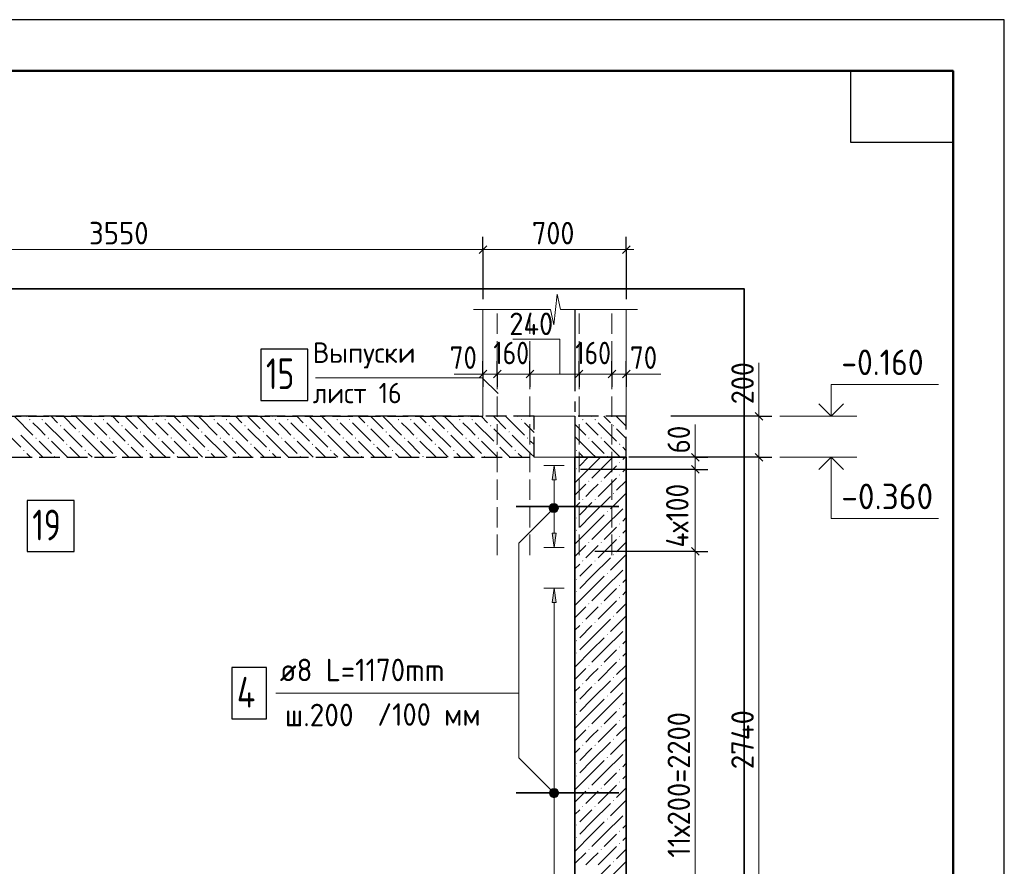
# Model space of a CAD drawing. Header units: millimetres. Extents: x 0 to 50400, y 0 to 35640.
# Tile 21 of 21: x 38859 to 50400, y 25717 to 35640. Entities that reach past the tile are written whole.
import ezdxf

# ---------------------------------------------------------------- set-up
doc = ezdxf.new("R2010")
doc.units = ezdxf.units.MM
doc.linetypes.add('______2', pattern=[324, 240, -84])
doc.linetypes.add('______5', pattern=[1320, 960, -120, 120, -120])
for name, color, linetype, lineweight in [('Standard', 7, 'Continuous', 25), ('Выпуски арматуры Г-обр.', 52, 'Continuous', 25), ('Высотные отметки', 7, 'Continuous', 25), ('ЖБ Перекрытие верхний уровень', 7, 'Continuous', 35), ('ЖБ Пилон', 7, 'Continuous', 35), ('ЖБ Стена верхний уровень', 7, 'Continuous', 35), ('Позиционная метка линия выноска', 7, 'Continuous', 13), ('Позиционная метка номер позиции', 7, 'Continuous', 13), ('Примечания', 7, 'Continuous', 13), ('Размерная линия_ общее', 7, 'Continuous', 13)]:
    doc.layers.add(name, color=color, linetype=linetype, lineweight=lineweight)
doc.layers.add('Оси', color=7, linetype='______5', true_color=0x656565)
doc.layers.add('Стена обрамление П-обр.', color=7, linetype='Continuous', true_color=0xa0a0a0)
doc.layers.add('Размерная выноска', color=7, linetype='Continuous')
doc.styles.add('ISOCPEUR', font='txt')

msp = doc.modelspace()

# ---------------------------------------------------------------- hatches: boundary and pattern name
at = {"layer": 'ЖБ Перекрытие верхний уровень', "linetype": 'Continuous', "lineweight": 18, "transparency": 33554687}
for points in [[(38972, 30952), (38979, 30959), (38987, 30952), (38979, 30944)], [(39116, 30952), (39123, 30959), (39131, 30952), (39123, 30944)], [(39692, 30952), (39699, 30959), (39707, 30952), (39699, 30944)], [(39836, 30952), (39843, 30959), (39851, 30952), (39843, 30944)], [(40412, 30952), (40419, 30959), (40427, 30952), (40419, 30944)], [(40556, 30952), (40563, 30959), (40571, 30952), (40563, 30944)], [(41132, 30952), (41139, 30959), (41147, 30952), (41139, 30944)], [(41276, 30952), (41283, 30959), (41291, 30952), (41283, 30944)], [(41852, 30952), (41859, 30959), (41867, 30952), (41859, 30944)], [(41996, 30952), (42003, 30959), (42011, 30952), (42003, 30944)], [(42572, 30952), (42579, 30959), (42587, 30952), (42579, 30944)], [(42716, 30952), (42723, 30959), (42731, 30952), (42723, 30944)], [(43292, 30952), (43299, 30959), (43307, 30952), (43299, 30944)], [(43436, 30952), (43443, 30959), (43451, 30952), (43443, 30944)], [(44012, 30952), (44019, 30959), (44027, 30952), (44019, 30944)], [(44156, 30952), (44163, 30959), (44171, 30952), (44163, 30944)], [(44732, 30952), (44739, 30959), (44747, 30952), (44739, 30944)], [(44876, 30952), (44883, 30959), (44888, 30955), (44888, 30949), (44883, 30944)], [(45452, 30952), (45459, 30959), (45467, 30952), (45459, 30944)], [(45596, 30952), (45603, 30959), (45611, 30952), (45603, 30944)], [(39332, 30880), (39339, 30887), (39347, 30880), (39339, 30872)], [(39548, 30808), (39555, 30815), (39563, 30808), (39555, 30800)], [(40052, 30880), (40059, 30887), (40067, 30880), (40059, 30872)], [(40268, 30808), (40275, 30815), (40283, 30808), (40275, 30800)], [(40772, 30880), (40779, 30887), (40787, 30880), (40779, 30872)], [(40988, 30808), (40995, 30815), (41003, 30808), (40995, 30800)], [(41492, 30880), (41499, 30887), (41507, 30880), (41499, 30872)], [(41708, 30808), (41715, 30815), (41723, 30808), (41715, 30800)], [(42212, 30880), (42219, 30887), (42227, 30880), (42219, 30872)], [(42428, 30808), (42435, 30815), (42443, 30808), (42435, 30800)], [(42932, 30880), (42939, 30887), (42947, 30880), (42939, 30872)], [(43148, 30808), (43155, 30815), (43163, 30808), (43155, 30800)], [(43652, 30880), (43659, 30887), (43667, 30880), (43659, 30872)], [(43868, 30808), (43875, 30815), (43883, 30808), (43875, 30800)], [(44372, 30880), (44379, 30887), (44387, 30880), (44379, 30872)], [(44588, 30808), (44595, 30815), (44603, 30808), (44595, 30800)], [(45812, 30880), (45819, 30887), (45827, 30880), (45819, 30872)], [(39044, 30736), (39051, 30743), (39059, 30736), (39051, 30728)], [(39188, 30736), (39195, 30743), (39203, 30736), (39195, 30728)], [(39764, 30736), (39771, 30743), (39779, 30736), (39771, 30728)], [(39908, 30736), (39915, 30743), (39923, 30736), (39915, 30728)], [(40484, 30736), (40491, 30743), (40499, 30736), (40491, 30728)], [(40628, 30736), (40635, 30743), (40643, 30736), (40635, 30728)], [(41204, 30736), (41211, 30743), (41219, 30736), (41211, 30728)], [(41348, 30736), (41355, 30743), (41363, 30736), (41355, 30728)], [(41924, 30736), (41931, 30743), (41939, 30736), (41931, 30728)], [(42068, 30736), (42075, 30743), (42083, 30736), (42075, 30728)], [(42644, 30736), (42651, 30743), (42659, 30736), (42651, 30728)], [(42788, 30736), (42795, 30743), (42803, 30736), (42795, 30728)], [(43364, 30736), (43371, 30743), (43379, 30736), (43371, 30728)], [(43508, 30736), (43515, 30743), (43523, 30736), (43515, 30728)], [(44084, 30736), (44091, 30743), (44099, 30736), (44091, 30728)], [(44228, 30736), (44235, 30743), (44243, 30736), (44235, 30728)], [(44804, 30736), (44811, 30743), (44819, 30736), (44811, 30728)], [(45524, 30736), (45531, 30743), (45539, 30736), (45531, 30728)], [(45668, 30736), (45675, 30743), (45683, 30736), (45675, 30728)], [(38900, 30592), (38907, 30599), (38915, 30592), (38907, 30584)], [(39404, 30664), (39411, 30671), (39419, 30664), (39411, 30656)], [(39620, 30592), (39627, 30599), (39635, 30592), (39627, 30584)], [(40124, 30664), (40131, 30671), (40139, 30664), (40131, 30656)], [(40340, 30592), (40347, 30599), (40355, 30592), (40347, 30584)], [(40844, 30664), (40851, 30671), (40859, 30664), (40851, 30656)], [(41060, 30592), (41067, 30599), (41075, 30592), (41067, 30584)], [(41564, 30664), (41571, 30671), (41579, 30664), (41571, 30656)], [(41780, 30592), (41787, 30599), (41795, 30592), (41787, 30584)], [(42284, 30664), (42291, 30671), (42299, 30664), (42291, 30656)], [(42500, 30592), (42507, 30599), (42515, 30592), (42507, 30584)], [(43004, 30664), (43011, 30671), (43019, 30664), (43011, 30656)], [(43220, 30592), (43227, 30599), (43235, 30592), (43227, 30584)], [(43724, 30664), (43731, 30671), (43739, 30664), (43731, 30656)], [(43940, 30592), (43947, 30599), (43955, 30592), (43947, 30584)], [(44444, 30664), (44451, 30671), (44459, 30664), (44451, 30656)], [(44660, 30592), (44667, 30599), (44675, 30592), (44667, 30584)], [(45380, 30592), (45387, 30599), (45395, 30592), (45387, 30584)], [(45884, 30664), (45891, 30671), (45899, 30664), (45891, 30656)], [(39260, 30520), (39267, 30527), (39275, 30520), (39268, 30512), (39267, 30512)], [(39980, 30520), (39987, 30527), (39995, 30520), (39988, 30512), (39987, 30512)], [(40700, 30520), (40707, 30527), (40715, 30520), (40708, 30512), (40707, 30512)], [(41420, 30520), (41427, 30527), (41435, 30520), (41428, 30512), (41427, 30512)], [(42140, 30520), (42147, 30527), (42155, 30520), (42148, 30512), (42147, 30512)], [(42860, 30520), (42867, 30527), (42875, 30520), (42868, 30512), (42867, 30512)], [(43580, 30520), (43587, 30527), (43595, 30520), (43588, 30512), (43587, 30512)], [(44300, 30520), (44307, 30527), (44315, 30520), (44308, 30512), (44307, 30512)], [(45740, 30520), (45747, 30527), (45755, 30520), (45748, 30512), (45747, 30512)]]:
    msp.add_hatch(color=7, dxfattribs=at).paths.add_polyline_path(points, flags=16)
at = {"layer": 'ЖБ Стена верхний уровень', "linetype": 'Continuous', "lineweight": 18, "transparency": 33554687}
for points in [[(45381, 30376), (45387, 30382), (45393, 30376), (45387, 30370)], [(45885, 30448), (45891, 30454), (45897, 30448), (45891, 30442)], [(45525, 30232), (45531, 30238), (45537, 30232), (45531, 30226)], [(45669, 30232), (45675, 30238), (45681, 30232), (45675, 30226)], [(45885, 30304), (45891, 30310), (45897, 30304), (45891, 30298)], [(45453, 30016), (45459, 30022), (45465, 30016), (45459, 30010)], [(45597, 30016), (45603, 30022), (45609, 30016), (45603, 30010)], [(45813, 30088), (45819, 30094), (45825, 30088), (45819, 30082)], [(45957, 29944), (45963, 29950), (45968, 29945), (45968, 29942), (45963, 29938)], [(45381, 29800), (45387, 29806), (45393, 29800), (45387, 29794)], [(45741, 29872), (45747, 29878), (45753, 29872), (45747, 29866)], [(45381, 29656), (45387, 29662), (45393, 29656), (45387, 29650)], [(45885, 29728), (45891, 29734), (45897, 29728), (45891, 29722)], [(45885, 29584), (45891, 29590), (45897, 29584), (45891, 29578)], [(45525, 29512), (45531, 29518), (45537, 29512), (45531, 29506)], [(45669, 29512), (45675, 29518), (45681, 29512), (45675, 29506)], [(45813, 29368), (45819, 29374), (45825, 29368), (45819, 29362)], [(45453, 29296), (45459, 29302), (45465, 29296), (45459, 29290)], [(45597, 29296), (45603, 29302), (45609, 29296), (45603, 29290)], [(45957, 29224), (45963, 29230), (45968, 29225), (45968, 29222), (45963, 29218)], [(45381, 29080), (45387, 29086), (45393, 29080), (45387, 29074)], [(45741, 29152), (45747, 29158), (45753, 29152), (45747, 29146)], [(45885, 29008), (45891, 29014), (45897, 29008), (45891, 29002)], [(45381, 28936), (45387, 28942), (45393, 28936), (45387, 28930)], [(45885, 28864), (45891, 28870), (45897, 28864), (45891, 28858)], [(45525, 28792), (45531, 28798), (45537, 28792), (45531, 28786)], [(45669, 28792), (45675, 28798), (45681, 28792), (45675, 28786)], [(45813, 28648), (45819, 28654), (45825, 28648), (45819, 28642)], [(45453, 28576), (45459, 28582), (45465, 28576), (45459, 28570)], [(45597, 28576), (45603, 28582), (45609, 28576), (45603, 28570)], [(45957, 28504), (45963, 28510), (45968, 28505), (45968, 28502), (45963, 28498)], [(45741, 28432), (45747, 28438), (45753, 28432), (45747, 28426)], [(45381, 28360), (45387, 28366), (45393, 28360), (45387, 28354)], [(45885, 28288), (45891, 28294), (45897, 28288), (45891, 28282)], [(45381, 28216), (45387, 28222), (45393, 28216), (45387, 28210)], [(45525, 28072), (45531, 28078), (45537, 28072), (45531, 28066)], [(45669, 28072), (45675, 28078), (45681, 28072), (45675, 28066)], [(45885, 28144), (45891, 28150), (45897, 28144), (45891, 28138)], [(45813, 27928), (45819, 27934), (45825, 27928), (45819, 27922)], [(45453, 27856), (45459, 27862), (45465, 27856), (45459, 27850)], [(45597, 27856), (45603, 27862), (45609, 27856), (45603, 27850)], [(45741, 27712), (45747, 27718), (45753, 27712), (45747, 27706)], [(45957, 27784), (45963, 27790), (45968, 27785), (45968, 27782), (45963, 27778)], [(45381, 27640), (45387, 27646), (45393, 27640), (45387, 27634)], [(45381, 27496), (45387, 27502), (45393, 27496), (45387, 27490)], [(45885, 27568), (45891, 27574), (45897, 27568), (45891, 27562)], [(45525, 27352), (45531, 27358), (45537, 27352), (45531, 27346)], [(45669, 27352), (45675, 27358), (45681, 27352), (45675, 27346)], [(45885, 27424), (45891, 27430), (45897, 27424), (45891, 27418)], [(45453, 27136), (45459, 27142), (45465, 27136), (45459, 27130)], [(45597, 27136), (45603, 27142), (45609, 27136), (45603, 27130)], [(45813, 27208), (45819, 27214), (45825, 27208), (45819, 27202)], [(45957, 27064), (45963, 27070), (45968, 27065), (45968, 27062), (45963, 27058)], [(45381, 26920), (45387, 26926), (45393, 26920), (45387, 26914)], [(45741, 26992), (45747, 26998), (45753, 26992), (45747, 26986)], [(45381, 26776), (45387, 26782), (45393, 26776), (45387, 26770)], [(45885, 26848), (45891, 26854), (45897, 26848), (45891, 26842)], [(45885, 26704), (45891, 26710), (45897, 26704), (45891, 26698)], [(45525, 26632), (45531, 26638), (45537, 26632), (45531, 26626)], [(45669, 26632), (45675, 26638), (45681, 26632), (45675, 26626)], [(45813, 26488), (45819, 26494), (45825, 26488), (45819, 26482)], [(45453, 26416), (45459, 26422), (45465, 26416), (45459, 26410)], [(45597, 26416), (45603, 26422), (45609, 26416), (45603, 26410)], [(45957, 26344), (45963, 26350), (45968, 26345), (45968, 26342), (45963, 26338)], [(45381, 26200), (45387, 26206), (45393, 26200), (45387, 26194)], [(45741, 26272), (45747, 26278), (45753, 26272), (45747, 26266)], [(45885, 26128), (45891, 26134), (45897, 26128), (45891, 26122)], [(45381, 26056), (45387, 26062), (45393, 26056), (45387, 26050)], [(45885, 25984), (45891, 25990), (45897, 25984), (45891, 25978)], [(45525, 25912), (45531, 25918), (45537, 25912), (45531, 25906)], [(45669, 25912), (45675, 25918), (45681, 25912), (45675, 25906)], [(45813, 25768), (45819, 25774), (45825, 25768), (45819, 25762)]]:
    msp.add_hatch(color=7, dxfattribs=at).paths.add_polyline_path(points, flags=16)
at = {"layer": 'Позиционная метка линия выноска', "linetype": 'Continuous', "lineweight": 13, "transparency": 33554687}
for points in [[(45067, 29930), (45157, 29878), (45081, 29954)], [(45067, 29902), (45133, 29864), (45067, 29930)], [(45067, 29930), (45133, 29864), (45157, 29878)], [(45105, 29864), (45067, 29902), (45081, 29878)], [(45067, 29902), (45105, 29864), (45133, 29864)], [(45081, 29954), (45171, 29902), (45105, 29968)], [(45081, 29954), (45157, 29878), (45171, 29902)], [(45105, 29968), (45171, 29902), (45171, 29930)], [(45105, 29968), (45171, 29930), (45133, 29968)], [(45133, 29968), (45171, 29930), (45157, 29954)], [(45071, 26589), (45109, 26627), (45085, 26613)], [(45109, 26627), (45071, 26589), (45071, 26561)], [(45109, 26627), (45071, 26561), (45137, 26627)], [(45137, 26627), (45071, 26561), (45085, 26537)], [(45137, 26627), (45085, 26537), (45161, 26613)], [(45161, 26613), (45085, 26537), (45109, 26523)], [(45161, 26613), (45109, 26523), (45175, 26589)], [(45175, 26589), (45109, 26523), (45137, 26523)], [(45175, 26589), (45137, 26523), (45175, 26561)], [(45175, 26561), (45137, 26523), (45161, 26537)]]:
    msp.add_hatch(color=7, dxfattribs=at).paths.add_polyline_path(points)
at = {"layer": 'Стена обрамление П-обр.', "linetype": 'Continuous', "lineweight": 13, "transparency": 33554687}
for points in [[(45147, 30246), (45123, 30414), (45099, 30246)], [(45147, 28808), (45123, 28976), (45099, 28808)]]:
    msp.add_hatch(color=7, dxfattribs=at).paths.add_polyline_path(points)
msp.add_hatch(color=7, dxfattribs=at).paths.add_polyline_path([(45147, 29622), (45123, 29454), (45099, 29622)], flags=16)

# ---------------------------------------------------------------- linework, layer by layer
at = {"layer": 'Standard', "color": 7, "linetype": 'Continuous', "lineweight": -3, "transparency": 33554687}
for p, q in [((44288, 32946), (44288, 33096)), ((45968, 32946), (45968, 33096)), ((44288, 32946), (44288, 32796)), ((44288, 32946), (44288, 32364)), ((45968, 32946), (45968, 32796)), ((45968, 32946), (45968, 32364)), ((44288, 31487), (44288, 31637)), ((44456, 31487), (44456, 31637)), ((44840, 31487), (44840, 31637)), ((45416, 31487), (45416, 31637)), ((45800, 31487), (45800, 31637)), ((45968, 31487), (45968, 31637)), ((44288, 31487), (44288, 31337)), ((44456, 31487), (44456, 31337)), ((44456, 31487), (44456, 31375)), ((44840, 31487), (44840, 31337)), ((44840, 31487), (44840, 31487)), ((45416, 31487), (45416, 31337)), ((45416, 31487), (45416, 31487)), ((45800, 31487), (45800, 31337)), ((45800, 31487), (45800, 31487)), ((45968, 31487), (45968, 31337)), ((46777, 30512), (46627, 30512)), ((46777, 30512), (46927, 30512)), ((46777, 30368), (46627, 30368)), ((46777, 30368), (46927, 30368)), ((46777, 29408), (46627, 29408)), ((46777, 29408), (46927, 29408))]:
    msp.add_line(p, q, dxfattribs=at)
at = {"layer": 'Standard', "color": 7, "linetype": 'Continuous', "lineweight": 13, "transparency": 33554687}
for p, q in [((35768, 32946), (44288, 32946)), ((44288, 32946), (45968, 32946)), ((45968, 32946), (46058, 32946)), ((45120, 32064), (45159, 32424)), ((45159, 32424), (45197, 32244)), ((44180, 32244), (45082, 32244)), ((45082, 32244), (45120, 32064)), ((45197, 32244), (46100, 32244)), ((46100, 32244), (46100, 32244)), ((44288, 31487), (44198, 31487)), ((44288, 31487), (44456, 31487)), ((44456, 31487), (44840, 31487)), ((44840, 31487), (45416, 31487)), ((45416, 31487), (45800, 31487)), ((45800, 31487), (45968, 31487)), ((45968, 31487), (46058, 31487)), ((46777, 30512), (46777, 30602)), ((46777, 30368), (46777, 29408)), ((46777, 29408), (46777, 24128))]:
    msp.add_line(p, q, dxfattribs=at)
at = {"layer": 'Standard', "color": 7, "linetype": 'Continuous', "lineweight": 25, "transparency": 33554687}
for p, q in [((44243, 32901), (44333, 32991)), ((45923, 32901), (46013, 32991)), ((44243, 31442), (44333, 31532)), ((44411, 31442), (44501, 31532)), ((44795, 31442), (44885, 31532)), ((45371, 31442), (45461, 31532)), ((45755, 31442), (45845, 31532)), ((45923, 31442), (46013, 31532)), ((46732, 30557), (46822, 30467)), ((46732, 30413), (46822, 30323)), ((46732, 29453), (46822, 29363))]:
    msp.add_line(p, q, dxfattribs=at)
for points in [[(0, 0), (50400, 0), (50400, 35640), (0, 35640), (0, 0)], [(49800, 35040), (49800, 34200), (48600, 34200), (48600, 35040), (49800, 35040)]]:
    msp.add_lwpolyline(points, close=True, dxfattribs=at)
at = {"layer": 'Standard', "color": 7, "linetype": 'Continuous', "lineweight": 50, "transparency": 33554687}
msp.add_lwpolyline([(2400, 35040), (49800, 35040), (49800, 600), (2400, 600), (2400, 35040)], close=True, dxfattribs=at)
at = {"layer": 'Standard', "color": 254, "linetype": 'Continuous', "lineweight": 35, "true_color": 0xc4c4ff, "transparency": 33554687}
msp.add_lwpolyline([(32609, 22144), (47351, 22144), (47351, 32484), (32609, 32484)], dxfattribs=at)
at = {"layer": 'Standard', "color": 7, "linetype": 'Continuous', "lineweight": -3, "transparency": 33554687}
for points in [[(44288, 31487), (44288, 31508), (44288, 31508), (44288, 31523), (44288, 31523), (44288, 31553), (44288, 31553), (44288, 31630)], [(45968, 31487), (45968, 31508), (45968, 31508), (45968, 31630)], [(46777, 30512), (46757, 30512), (46757, 30512), (46757, 30512), (46757, 30512), (46757, 30512), (46757, 30512), (45999, 30512)], [(46777, 30368), (46757, 30368), (46757, 30368), (46757, 30368), (46757, 30368), (46754, 30368), (46754, 30368), (45432, 30368)], [(46777, 29408), (46757, 29408), (46757, 29408), (46757, 29408), (46757, 29408), (45601, 29408)]]:
    msp.add_lwpolyline(points, dxfattribs=at)
at = {"layer": 'Standard', "color": 7, "linetype": 'Continuous', "lineweight": 13, "transparency": 33554687}
msp.add_lwpolyline([(46777, 30512), (46777, 30478), (46777, 30478), (46777, 30368)], dxfattribs=at)
at = {"layer": 'Выпуски арматуры Г-обр.', "color": 7, "linetype": 'Continuous', "lineweight": 25, "transparency": 33554687}
for points in [[(41686, 31178), (42238, 31178), (42238, 31778), (41686, 31778), (41686, 31178)], [(38947, 29405), (39499, 29405), (39499, 30005), (38947, 30005), (38947, 29405)]]:
    msp.add_lwpolyline(points, dxfattribs=at)
at = {"layer": 'Высотные отметки', "color": 7, "linetype": 'Continuous', "lineweight": 35, "transparency": 33554687}
for p, q in [((48370, 30992), (48225, 31138)), ((48370, 30992), (48225, 31138)), ((48370, 30992), (48515, 31138)), ((48370, 30992), (48515, 31138)), ((48370, 30512), (48225, 30367)), ((48370, 30512), (48225, 30367)), ((48370, 30512), (48515, 30367)), ((48370, 30512), (48515, 30367))]:
    msp.add_line(p, q, dxfattribs=at)
at = {"layer": 'Высотные отметки', "color": 7, "linetype": 'Continuous', "lineweight": 13, "transparency": 33554687}
for p, q in [((47770, 30992), (48670, 30992)), ((47770, 30992), (48670, 30992)), ((47770, 30512), (48670, 30512)), ((47770, 30512), (48670, 30512))]:
    msp.add_line(p, q, dxfattribs=at)
for points in [[(48370, 30992), (48370, 31364), (49630, 31364)], [(48370, 30992), (48370, 31364), (49630, 31364)], [(48370, 30512), (48370, 29792), (49630, 29792)], [(48370, 30512), (48370, 29792), (49630, 29792)]]:
    msp.add_lwpolyline(points, dxfattribs=at)
at = {"layer": 'ЖБ Перекрытие верхний уровень', "color": 7, "linetype": '______2', "lineweight": 25, "transparency": 33554687}
for p, q in [((44888, 30992), (32609, 30992)), ((44888, 30512), (44888, 30992)), ((45368, 30992), (45368, 30512)), ((45968, 30992), (45368, 30992)), ((45968, 30512), (45968, 30992)), ((32609, 30512), (44888, 30512)), ((45368, 30512), (45968, 30512))]:
    msp.add_line(p, q, dxfattribs=at)
at = {"layer": 'ЖБ Перекрытие верхний уровень', "color": 253, "linetype": '______2', "lineweight": -3, "true_color": 0xababab, "transparency": 33554687}
msp.add_line((35720, 30992), (44288, 30992), dxfattribs=at)
at = {"layer": 'ЖБ Перекрытие верхний уровень', "color": 9, "linetype": 'Continuous', "lineweight": 18, "true_color": 0xc7c7c7, "transparency": 33554687}
for p, q in [((38799, 30988), (39015, 30772)), ((38939, 30992), (38943, 30988)), ((39083, 30992), (39087, 30988)), ((39227, 30992), (39303, 30916)), ((39371, 30992), (39519, 30844)), ((39519, 30988), (39735, 30772)), ((39659, 30992), (39663, 30988)), ((39803, 30992), (39807, 30988)), ((39947, 30992), (40023, 30916)), ((40091, 30992), (40239, 30844)), ((40239, 30988), (40455, 30772)), ((40379, 30992), (40383, 30988)), ((40523, 30992), (40527, 30988)), ((40667, 30992), (40743, 30916)), ((40811, 30992), (40959, 30844)), ((40959, 30988), (41175, 30772)), ((41099, 30992), (41103, 30988)), ((41243, 30992), (41247, 30988)), ((41387, 30992), (41463, 30916)), ((41531, 30992), (41679, 30844)), ((41679, 30988), (41895, 30772)), ((41819, 30992), (41823, 30988)), ((41963, 30992), (41967, 30988)), ((42107, 30992), (42183, 30916)), ((42251, 30992), (42399, 30844)), ((42399, 30988), (42615, 30772)), ((42539, 30992), (42543, 30988)), ((42683, 30992), (42687, 30988)), ((42827, 30992), (42903, 30916)), ((42971, 30992), (43119, 30844)), ((43119, 30988), (43335, 30772)), ((43259, 30992), (43263, 30988)), ((43403, 30992), (43407, 30988)), ((43547, 30992), (43623, 30916)), ((43691, 30992), (43839, 30844)), ((43839, 30988), (44055, 30772)), ((43979, 30992), (43983, 30988)), ((44123, 30992), (44127, 30988)), ((44267, 30992), (44343, 30916)), ((44411, 30992), (44559, 30844)), ((44559, 30988), (44775, 30772)), ((44699, 30992), (44703, 30988)), ((44843, 30992), (44847, 30988)), ((45419, 30992), (45423, 30988)), ((45563, 30992), (45567, 30988)), ((45707, 30992), (45783, 30916)), ((45851, 30992), (45968, 30875)), ((38655, 30844), (38871, 30628)), ((39087, 30844), (39015, 30916)), ((39159, 30772), (39087, 30844)), ((39159, 30916), (39375, 30700)), ((39375, 30844), (39591, 30628)), ((39807, 30844), (39735, 30916)), ((39879, 30772), (39807, 30844)), ((39879, 30916), (40095, 30700)), ((40095, 30844), (40311, 30628)), ((40527, 30844), (40455, 30916)), ((40599, 30772), (40527, 30844)), ((40599, 30916), (40815, 30700)), ((40815, 30844), (41031, 30628)), ((41247, 30844), (41175, 30916)), ((41319, 30772), (41247, 30844)), ((41319, 30916), (41535, 30700)), ((41535, 30844), (41751, 30628)), ((41967, 30844), (41895, 30916)), ((42039, 30772), (41967, 30844)), ((42039, 30916), (42255, 30700)), ((42255, 30844), (42471, 30628)), ((42687, 30844), (42615, 30916)), ((42759, 30772), (42687, 30844)), ((42759, 30916), (42975, 30700)), ((42975, 30844), (43191, 30628)), ((43407, 30844), (43335, 30916)), ((43479, 30772), (43407, 30844)), ((43479, 30916), (43695, 30700)), ((43695, 30844), (43911, 30628)), ((44127, 30844), (44055, 30916)), ((44199, 30772), (44127, 30844)), ((44199, 30916), (44415, 30700)), ((44415, 30844), (44631, 30628)), ((44847, 30844), (44775, 30916)), ((44888, 30803), (44847, 30844)), ((45368, 30899), (45495, 30772)), ((45567, 30844), (45495, 30916)), ((45639, 30772), (45567, 30844)), ((45639, 30916), (45855, 30700)), ((45855, 30844), (45968, 30731)), ((39087, 30556), (38871, 30772)), ((39087, 30700), (39231, 30556)), ((39231, 30700), (39419, 30512)), ((39807, 30556), (39591, 30772)), ((39807, 30700), (39951, 30556)), ((39951, 30700), (40139, 30512)), ((40527, 30556), (40311, 30772)), ((40527, 30700), (40671, 30556)), ((40671, 30700), (40859, 30512)), ((41247, 30556), (41031, 30772)), ((41247, 30700), (41391, 30556)), ((41391, 30700), (41579, 30512)), ((41967, 30556), (41751, 30772)), ((41967, 30700), (42111, 30556)), ((42111, 30700), (42299, 30512)), ((42687, 30556), (42471, 30772)), ((42687, 30700), (42831, 30556)), ((42831, 30700), (43019, 30512)), ((43407, 30556), (43191, 30772)), ((43407, 30700), (43551, 30556)), ((43551, 30700), (43739, 30512)), ((44127, 30556), (43911, 30772)), ((44127, 30700), (44271, 30556)), ((44271, 30700), (44459, 30512)), ((44847, 30556), (44631, 30772)), ((44847, 30700), (44888, 30659)), ((45567, 30556), (45368, 30755)), ((45567, 30700), (45711, 30556)), ((45711, 30700), (45899, 30512)), ((39563, 30512), (39447, 30628)), ((40283, 30512), (40167, 30628)), ((41003, 30512), (40887, 30628)), ((41723, 30512), (41607, 30628)), ((42443, 30512), (42327, 30628)), ((43163, 30512), (43047, 30628)), ((43883, 30512), (43767, 30628)), ((44603, 30512), (44487, 30628)), ((45968, 30587), (45927, 30628)), ((38943, 30556), (38987, 30512)), ((39087, 30556), (39131, 30512)), ((39663, 30556), (39707, 30512)), ((39807, 30556), (39851, 30512)), ((40383, 30556), (40427, 30512)), ((40527, 30556), (40571, 30512)), ((41103, 30556), (41147, 30512)), ((41247, 30556), (41291, 30512)), ((41823, 30556), (41867, 30512)), ((41967, 30556), (42011, 30512)), ((42543, 30556), (42587, 30512)), ((42687, 30556), (42731, 30512)), ((43263, 30556), (43307, 30512)), ((43407, 30556), (43451, 30512)), ((43983, 30556), (44027, 30512)), ((44127, 30556), (44171, 30512)), ((44703, 30556), (44747, 30512)), ((44847, 30556), (44888, 30515)), ((45423, 30556), (45467, 30512)), ((45567, 30556), (45611, 30512))]:
    msp.add_line(p, q, dxfattribs=at)
at = {"layer": 'ЖБ Перекрытие верхний уровень', "color": 7, "linetype": '______2', "lineweight": 18, "transparency": 33554687}
for p, q in [((45368, 30992), (44888, 30992)), ((44888, 30512), (45368, 30512))]:
    msp.add_line(p, q, dxfattribs=at)
at = {"layer": 'ЖБ Пилон', "color": 7, "linetype": 'Continuous', "lineweight": 18, "transparency": 33554687}
for p, q in [((44288, 32244), (44288, 30992)), ((45968, 32244), (45968, 30992)), ((44888, 30992), (45368, 30992))]:
    msp.add_line(p, q, dxfattribs=at)
at = {"layer": 'ЖБ Стена верхний уровень', "color": 7, "linetype": 'Continuous', "lineweight": 18, "transparency": 33554687}
msp.add_line((45368, 30512), (44888, 30512), dxfattribs=at)
at = {"layer": 'ЖБ Стена верхний уровень', "color": 7, "linetype": 'Continuous', "lineweight": 35, "transparency": 33554687}
for p, q in [((45368, 30512), (45368, 23936)), ((45968, 30512), (45368, 30512)), ((45968, 23936), (45968, 30512))]:
    msp.add_line(p, q, dxfattribs=at)
at = {"layer": 'ЖБ Стена верхний уровень', "color": 251, "linetype": 'Continuous', "lineweight": 18, "true_color": 0x494949, "transparency": 33554687}
for p, q in [((45524, 30512), (45423, 30412)), ((45668, 30512), (45567, 30412)), ((45711, 30412), (45812, 30512)), ((45956, 30512), (45927, 30484)), ((45567, 30412), (45368, 30212)), ((45711, 30412), (45567, 30268)), ((45855, 30412), (45711, 30268)), ((45927, 30340), (45968, 30380)), ((45855, 30268), (45639, 30052)), ((45968, 30236), (45855, 30124)), ((45495, 30196), (45368, 30068)), ((45495, 30052), (45567, 30124)), ((45567, 30124), (45639, 30196)), ((45567, 29836), (45783, 30052)), ((45968, 30092), (45783, 29908)), ((45423, 29980), (45368, 29924)), ((45567, 29980), (45423, 29836)), ((45711, 29692), (45927, 29908)), ((45567, 29836), (45423, 29692)), ((45711, 29836), (45567, 29692)), ((45968, 29804), (45927, 29764)), ((45567, 29692), (45368, 29492)), ((45711, 29692), (45567, 29548)), ((45855, 29692), (45711, 29548)), ((45927, 29620), (45968, 29660)), ((45855, 29548), (45639, 29332)), ((45495, 29476), (45368, 29348)), ((45567, 29404), (45639, 29476)), ((45968, 29516), (45855, 29404)), ((45495, 29332), (45567, 29404)), ((45567, 29116), (45783, 29332)), ((45968, 29372), (45783, 29188)), ((45423, 29260), (45368, 29204)), ((45567, 29260), (45423, 29116)), ((45567, 29116), (45423, 28972)), ((45711, 29116), (45567, 28972)), ((45711, 28972), (45927, 29188)), ((45968, 29084), (45927, 29044)), ((45567, 28972), (45368, 28772)), ((45711, 28972), (45567, 28828)), ((45855, 28972), (45711, 28828)), ((45927, 28900), (45968, 28940)), ((45495, 28756), (45368, 28628)), ((45567, 28684), (45639, 28756)), ((45855, 28828), (45639, 28612)), ((45968, 28796), (45855, 28684)), ((45495, 28612), (45567, 28684)), ((45968, 28652), (45783, 28468)), ((45423, 28540), (45368, 28484)), ((45567, 28540), (45423, 28396)), ((45567, 28396), (45783, 28612)), ((45567, 28396), (45423, 28252)), ((45711, 28396), (45567, 28252)), ((45711, 28252), (45927, 28468)), ((45968, 28364), (45927, 28324)), ((45567, 28252), (45368, 28052)), ((45711, 28252), (45567, 28108)), ((45855, 28252), (45711, 28108)), ((45927, 28180), (45968, 28220)), ((45855, 28108), (45639, 27892)), ((45968, 28076), (45855, 27964)), ((45495, 28036), (45368, 27908)), ((45495, 27892), (45567, 27964)), ((45567, 27964), (45639, 28036)), ((45968, 27932), (45783, 27748)), ((45423, 27820), (45368, 27764)), ((45567, 27820), (45423, 27676)), ((45567, 27676), (45783, 27892)), ((45711, 27532), (45927, 27748)), ((45567, 27676), (45423, 27532)), ((45711, 27676), (45567, 27532)), ((45968, 27644), (45927, 27604)), ((45567, 27532), (45368, 27332)), ((45711, 27532), (45567, 27388)), ((45855, 27532), (45711, 27388)), ((45927, 27460), (45968, 27500)), ((45855, 27388), (45639, 27172)), ((45968, 27356), (45855, 27244)), ((45495, 27316), (45368, 27188)), ((45495, 27172), (45567, 27244)), ((45567, 27244), (45639, 27316)), ((45567, 26956), (45783, 27172)), ((45968, 27212), (45783, 27028)), ((45423, 27100), (45368, 27044)), ((45567, 27100), (45423, 26956)), ((45711, 26812), (45927, 27028)), ((45567, 26956), (45423, 26812)), ((45711, 26956), (45567, 26812)), ((45968, 26924), (45927, 26884)), ((45567, 26812), (45368, 26612)), ((45711, 26812), (45567, 26668)), ((45855, 26812), (45711, 26668)), ((45927, 26740), (45968, 26780)), ((45855, 26668), (45639, 26452)), ((45495, 26596), (45368, 26468)), ((45567, 26524), (45639, 26596)), ((45968, 26636), (45855, 26524)), ((45495, 26452), (45567, 26524)), ((45567, 26236), (45783, 26452)), ((45968, 26492), (45783, 26308)), ((45423, 26380), (45368, 26324)), ((45567, 26380), (45423, 26236)), ((45567, 26236), (45423, 26092)), ((45711, 26236), (45567, 26092)), ((45711, 26092), (45927, 26308)), ((45968, 26204), (45927, 26164)), ((45567, 26092), (45368, 25892)), ((45711, 26092), (45567, 25948)), ((45855, 26092), (45711, 25948)), ((45927, 26020), (45968, 26060)), ((45495, 25876), (45368, 25748)), ((45567, 25804), (45639, 25876)), ((45855, 25948), (45639, 25732)), ((45968, 25916), (45855, 25804)), ((45495, 25732), (45567, 25804)), ((45968, 25772), (45783, 25588)), ((45567, 25516), (45783, 25732))]:
    msp.add_line(p, q, dxfattribs=at)
at = {"layer": 'Оси', "color": 8, "linetype": '______5', "lineweight": -3, "transparency": 33554687}
msp.add_line((45368, 32244), (45368, 20815), dxfattribs=at)
at = {"layer": 'Позиционная метка линия выноска', "color": 7, "linetype": 'Continuous', "lineweight": 13, "transparency": 33554687}
for p, q in [((45081, 29954), (45081, 29954)), ((45157, 29954), (45157, 29954)), ((45081, 29878), (45081, 29878)), ((45157, 29878), (45157, 29878)), ((45085, 26613), (45085, 26613)), ((45161, 26613), (45161, 26613)), ((45085, 26537), (45085, 26537)), ((45161, 26537), (45161, 26537))]:
    msp.add_line(p, q, dxfattribs=at)
for points in [[(44709, 27745), (44709, 29506), (45119, 29916)], [(41861, 27745), (44709, 27745), (44709, 26989), (45123, 26575)]]:
    msp.add_lwpolyline(points, dxfattribs=at)
for centre in [(45119, 29916), (45123, 26575)]:
    msp.add_circle(centre, 54, dxfattribs=at)
at = {"layer": 'Позиционная метка номер позиции', "color": 7, "linetype": 'Continuous', "lineweight": 13, "transparency": 33554687}
msp.add_lwpolyline([(44467, 31257), (44280, 31443), (42326, 31443)], dxfattribs=at)
at = {"layer": 'Примечания', "color": 7, "linetype": '______2', "lineweight": 13, "transparency": 33554687}
for p, q in [((44456, 29364), (44456, 32244)), ((44840, 29364), (44840, 32244)), ((45416, 29364), (45416, 32244)), ((45800, 29364), (45800, 32244))]:
    msp.add_line(p, q, dxfattribs=at)
at = {"layer": 'Размерная выноска', "color": 7, "linetype": 'Continuous', "lineweight": 13, "transparency": 33554687}
for p, q in [((45191, 31895), (44639, 31895)), ((45191, 31487), (45191, 31895)), ((47524, 30992), (47524, 31616)), ((44288, 31487), (43952, 31487)), ((45968, 31487), (46376, 31487))]:
    msp.add_line(p, q, dxfattribs=at)
at = {"layer": 'Размерная выноска', "color": 251, "linetype": 'Continuous', "lineweight": 13, "true_color": 0x656565, "transparency": 33554687}
msp.add_line((46777, 30512), (46777, 30896), dxfattribs=at)
at = {"layer": 'Размерная линия_ общее', "color": 7, "linetype": 'Continuous', "lineweight": 13, "transparency": 33554687}
for p, q in [((47524, 30992), (47524, 31082)), ((47524, 30992), (47524, 30512)), ((47524, 30512), (47524, 23936))]:
    msp.add_line(p, q, dxfattribs=at)
at = {"layer": 'Размерная линия_ общее', "color": 7, "linetype": 'Continuous', "lineweight": -3, "transparency": 33554687}
for p, q in [((47524, 30992), (47374, 30992)), ((47524, 30992), (47674, 30992)), ((47524, 30512), (47374, 30512)), ((47524, 30512), (47674, 30512))]:
    msp.add_line(p, q, dxfattribs=at)
at = {"layer": 'Размерная линия_ общее', "color": 7, "linetype": 'Continuous', "lineweight": 25, "transparency": 33554687}
for p, q in [((47479, 31037), (47569, 30947)), ((47479, 30557), (47569, 30467))]:
    msp.add_line(p, q, dxfattribs=at)
at = {"layer": 'Размерная линия_ общее', "color": 7, "linetype": 'Continuous', "lineweight": -3, "transparency": 33554687}
for points in [[(47524, 30992), (47504, 30992), (47504, 30992), (47504, 30992), (47504, 30992), (46492, 30992)], [(47524, 30512), (47504, 30512), (47504, 30512), (47504, 30512), (47504, 30512), (46492, 30512)]]:
    msp.add_lwpolyline(points, dxfattribs=at)
at = {"layer": 'Стена обрамление П-обр.', "color": 251, "linetype": 'Continuous', "lineweight": 13, "true_color": 0x494949, "transparency": 33554687}
for p, q in [((45123, 30414), (45003, 30414)), ((45123, 30414), (45099, 30246)), ((45147, 30246), (45123, 30414)), ((45123, 30414), (45243, 30414)), ((45123, 30414), (45123, 30414)), ((45099, 30246), (45147, 30246)), ((45123, 29622), (45123, 30246)), ((45123, 29454), (45099, 29622)), ((45099, 29622), (45147, 29622)), ((45147, 29622), (45123, 29454)), ((45123, 29454), (45003, 29454)), ((45123, 29454), (45243, 29454)), ((45123, 29454), (45123, 29454)), ((45123, 28976), (45003, 28976)), ((45123, 28976), (45099, 28808)), ((45147, 28808), (45123, 28976)), ((45123, 28976), (45243, 28976)), ((45123, 28976), (45123, 28976)), ((45099, 28808), (45147, 28808)), ((45123, 24344), (45123, 28808))]:
    msp.add_line(p, q, dxfattribs=at)
at = {"layer": 'Стена обрамление П-обр.', "color": 7, "linetype": 'Continuous', "lineweight": 35, "transparency": 33554687}
for p, q in [((45882, 29934), (44677, 29934)), ((45882, 26576), (44677, 26576))]:
    msp.add_line(p, q, dxfattribs=at)
at = {"layer": 'Стена обрамление П-обр.', "color": 7, "linetype": 'Continuous', "lineweight": 25, "transparency": 33554687}
msp.add_lwpolyline([(41345, 27445), (41753, 27445), (41753, 28045), (41345, 28045), (41345, 27445)], dxfattribs=at)

# ---------------------------------------------------------------- texts
at = {"layer": 'Standard', "color": 7, "linetype": 'Continuous', "lineweight": 25, "transparency": 33554687, "char_height": 264, "attachment_point": 7, "style": 'ISOCPEUR'}
for s, insert, width in [('\\W0.93;3550', (39672, 33006), 861.7), ('\\W0.91;700', (44864, 33006), 674.38), ('\\W0.92;240', (44598, 31943), 701.33), ('\\W0.83;160', (44411, 31601), 610.29), ('\\W0.83;160', (45371, 31601), 610.29), ('\\W0.87;70', (43900, 31547), 484.72), ('\\W0.87;70', (46013, 31547), 484.72)]:
    msp.add_mtext(s, dxfattribs=dict(at, insert=insert, width=width))
at = {"layer": 'Standard', "color": 7, "linetype": 'Continuous', "lineweight": 25, "transparency": 33554687, "char_height": 264, "attachment_point": 7, "rotation": 90, "style": 'ISOCPEUR'}
for s, insert, width in [('\\W0.87;60', (46717, 30557), 484.71), ('\\W0.89;4х100', (46699, 29453), 1015.1), ('\\W0.92;11х200=2200', (46717, 25818), 2047.76)]:
    msp.add_mtext(s, dxfattribs=dict(at, insert=insert, width=width))
at = {"layer": 'Выпуски арматуры Г-обр.', "color": 7, "linetype": 'Continuous', "lineweight": 13, "transparency": 33554687, "char_height": 360, "width": 566.75, "attachment_point": 7, "style": 'ISOCPEUR'}
for s, insert in [('\\W0.75;15', (41746, 31310)), ('\\W0.75;19', (39007, 29537))]:
    msp.add_mtext(s, dxfattribs=dict(at, insert=insert))
at = {"layer": 'Высотные отметки', "color": 7, "linetype": 'Continuous', "lineweight": 25, "transparency": 33554687, "char_height": 300, "attachment_point": 7, "style": 'ISOCPEUR'}
for s, insert, width in [('\\W0.90;-0.160', (48490, 31474), 1214.13), ('\\W0.95;-0.360', (48490, 29902), 1281.44)]:
    msp.add_mtext(s, dxfattribs=dict(at, insert=insert, width=width))
at = {"layer": 'Позиционная метка номер позиции', "color": 7, "linetype": 'Continuous', "lineweight": 18, "transparency": 33554687, "char_height": 240, "attachment_point": 7, "style": 'ISOCPEUR'}
for s, insert, width in [('\\W0.96;Выпуски', (42295, 31552), 1314.65), ('\\W0.92;лист 16', (42295, 31144), 1238.2)]:
    msp.add_mtext(s, dxfattribs=dict(at, insert=insert, width=width))
at = {"layer": 'Позиционная метка номер позиции', "color": 7, "linetype": 'Continuous', "lineweight": 25, "transparency": 33554687, "insert": (43050, 27364), "char_height": 264, "width": 1388.4, "attachment_point": 7, "style": 'ISOCPEUR'}
msp.add_mtext('\\W0.92;/100 мм', dxfattribs=at)
at = {"layer": 'Размерная линия_ общее', "color": 7, "linetype": 'Continuous', "lineweight": 25, "transparency": 33554687, "char_height": 264, "attachment_point": 7, "rotation": 90, "style": 'ISOCPEUR'}
for s, insert, width in [('\\W0.91;200', (47464, 31133), 674.38), ('\\W0.93;2740', (47464, 26855), 888.46)]:
    msp.add_mtext(s, dxfattribs=dict(at, insert=insert, width=width))
at = {"layer": 'Стена обрамление П-обр.', "color": 7, "linetype": 'Continuous', "lineweight": 13, "transparency": 33554687, "attachment_point": 7, "style": 'ISOCPEUR'}
for s, insert, char_height, width in [('\\W0.93;ø8 L=1170mm ', (41909, 27886), 264, 2339.98), ('\\W0.80;4', (41405, 27577), 360, 431.8), ('\\W0.95;ш.200 ', (41967, 27358), 264, 1154.56)]:
    msp.add_mtext(s, dxfattribs=dict(at, insert=insert, char_height=char_height, width=width))

doc.saveas('drawing.dxf')
